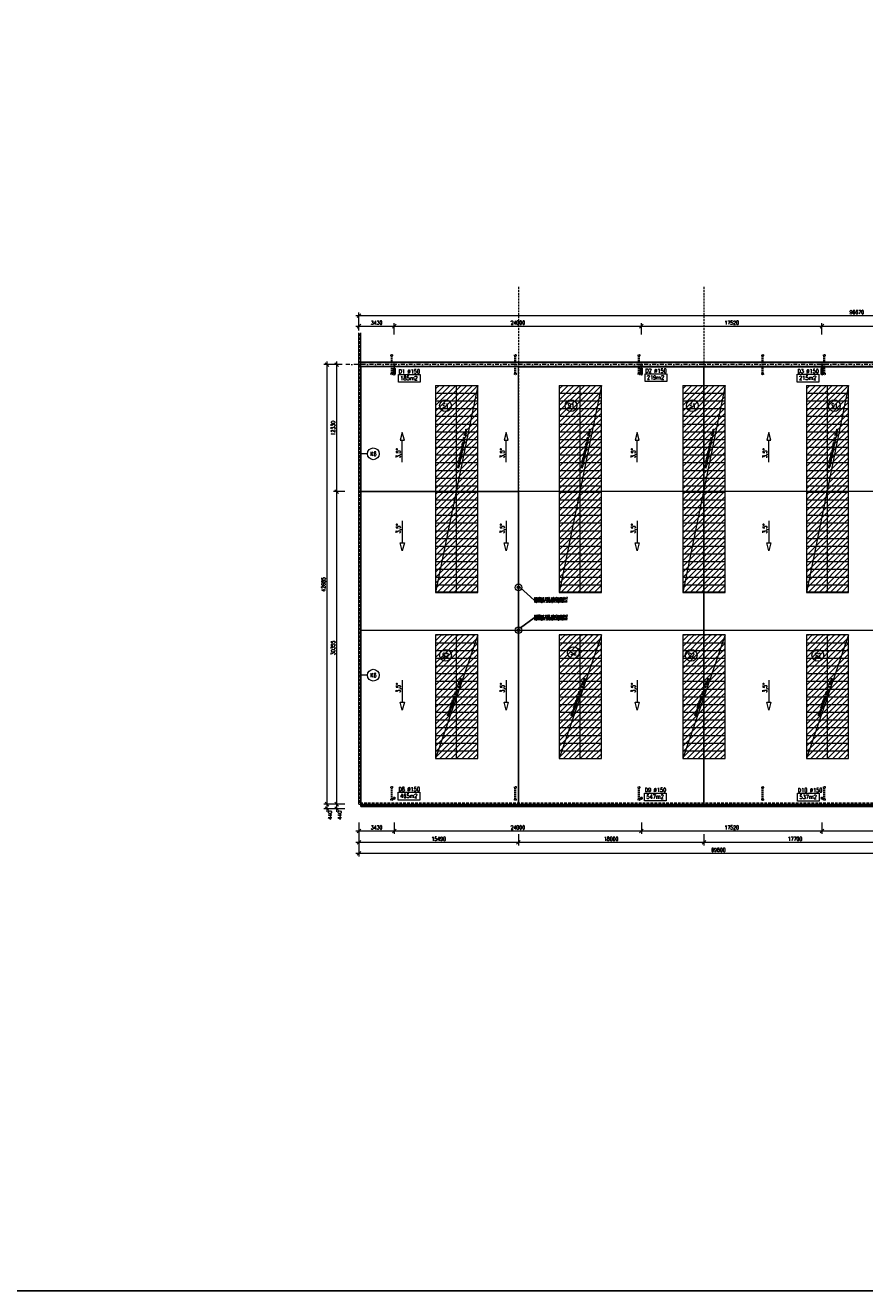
# Model space of a CAD drawing. Header units: millimetres. Extents: x -485339 to 350584, y -1189934 to 0.
# Tile 10 of 178: x -308616 to -227132, y -1189934 to -1067046. Entities that reach past the tile are written whole.
import ezdxf
from ezdxf import colors
from ezdxf.entities.mleader import LeaderData, LeaderLine
from ezdxf.enums import TextEntityAlignment as Align
from ezdxf.math import Vec2, Vec3

# ---------------------------------------------------------------- set-up
doc = ezdxf.new("R2010")
doc.units = ezdxf.units.MM
doc.header["$LTSCALE"] = 10
for name, pattern in [('DASHDOT', [25.4, 12.7, -6.35, 0, -6.35]), ('DASHED', [19.05, 12.7, -6.35]), ('DĚLICÍ2', [15.875, 6.35, -3.175, 0, -3.175, 0, -3.175]), ('ČÁRKOVANÁ', [19.05, 12.7, -6.35]), ('ČÁRKOVANÁ2', [9.525, 6.35, -3.175])]:
    doc.linetypes.add(name, pattern=pattern)
doc.layers.get('Defpoints').update_dxf_attribs({"color": 201})
doc.layers.add('Dešt_svod', color=201, linetype='Continuous')
for name, color, linetype, lineweight in [('N_kóty', 10, 'Continuous', 18), ('N_popis', 10, 'Continuous', 18), ('N_čáry_nad', 10, 'DĚLICÍ2', 18), ('N_čáry_plné', 10, 'Continuous', 18), ('N_čáry_pod', 10, 'ČÁRKOVANÁ', 18), ('N_šrary', 10, 'Continuous', 18), ('St_čáry_osy', 250, 'DASHDOT', 18), ('St_čáry_plné', 250, 'Continuous', 18), ('St_čáry_pod', 250, 'ČÁRKOVANÁ2', 18)]:
    doc.layers.add(name, color=color, linetype=linetype, lineweight=lineweight)
doc.layers.add('St_plocha_místn', color=140, linetype='Continuous', lineweight=18, plot=False)
doc.styles.get("Standard").update_dxf_attribs({"font": 'simplex.shx', "width": 0.8})
doc.dimstyles.new('stavebníM200', dxfattribs={"dimtxt": 370, "dimasz": 360, "dimexe": 300, "dimexo": 200, "dimgap": 150, "dimtad": 1, "dimdec": 0, "dimtxsty": 'Standard', "dimblk": 'OBLIQUE', "dimcen": -2.5, "dimdle": 300, "dimclrd": 256, "dimclre": 256, "dimclrt": 256, "dimadec": 4, "dimazin": 0, "dimtfac": 1, "dimtdec": 0, "dimtmove": 2, "dimatfit": 3, "dimldrblk": 'OBLIQUE', "dimfxl": 800, "dimfxlon": 1, "dimlwd": -1, "dimlwe": -1, "dimarcsym": 0})

# ---------------------------------------------------------------- blocks, each defined once
blk = doc.blocks.new('G$CE3D3B369')
at = {"layer": 'St_čáry_osy', "linetype": 'ByBlock', "ltscale": 2}
blk.add_lwpolyline([(0, 0), (12000, 0), (12000, 4100), (0, 4100)], close=True, dxfattribs=at)
for points in [[(750, 4100), (750, 0)], [(1500, 4100), (1500, 0)], [(2250, 4100), (2250, 0)], [(3000, 4100), (3000, 0)], [(3750, 4100), (3750, 0)], [(4500, 4100), (4500, 0)], [(5250, 4100), (5250, 0)], [(6000, 4100), (6000, 0)], [(6750, 4100), (6750, 0)], [(7500, 4100), (7500, 0)], [(8250, 4100), (8250, 0)], [(9000, 4100), (9000, 0)], [(9750, 4100), (9750, 0)], [(10500, 4100), (10500, 0)], [(11250, 4100), (11250, 0)], [(0, 2050), (12000, 2050)]]:
    blk.add_lwpolyline(points, dxfattribs=at)
at = {"layer": 'St_čáry_osy', "ltscale": 2}
blk.add_lwpolyline([(12000, 4100), (12000, 0)], dxfattribs=at)
blk = doc.blocks.new('G$C7F8F446A')
at = {"layer": 'St_čáry_plné', "color": 0, "linetype": 'ByBlock', "ltscale": 2}
for p, q in [((20055, 4100), (-55, 4100)), ((-55, 0), (20055, 0))]:
    blk.add_line(p, q, dxfattribs=at)
for points in [[(-55, 4100), (-55, 0)], [(695, 4100), (695, 0)], [(1445, 4100), (1445, 0)], [(2195, 4100), (2195, 0)], [(2945, 4100), (2945, 0)], [(3695, 4100), (3695, 0)], [(4445, 4100), (4445, 0)], [(5195, 4100), (5195, 0)], [(5945, 4100), (5945, 0)], [(6695, 4100), (6695, 0)], [(7445, 4100), (7445, 0)], [(8195, 4100), (8195, 0)], [(8945, 4100), (8945, 0)], [(9695, 4100), (9695, 0)], [(10305, 4100), (10305, 0)], [(11055, 4100), (11055, 0)], [(11805, 4100), (11805, 0)], [(12555, 4100), (12555, 0)], [(13305, 4100), (13305, 0)], [(14055, 4100), (14055, 0)], [(14805, 4100), (14805, 0)], [(15555, 4100), (15555, 0)], [(16305, 4100), (16305, 0)], [(17055, 4100), (17055, 0)], [(17805, 4100), (17805, 0)], [(18555, 4100), (18555, 0)], [(19305, 4100), (19305, 0)], [(20055, 4100), (20055, 0)], [(-55, 2050), (20000, 2050)]]:
    blk.add_lwpolyline(points, dxfattribs=at)
at = {"layer": 'St_čáry_pod', "color": 0, "linetype": 'ByBlock', "ltscale": 2}
for p, q in [((0, 4100), (0, 0)), ((20000, 0), (20000, 4100))]:
    blk.add_line(p, q, dxfattribs=at)
blk = doc.blocks.new('_OBLIQUE')
at = {"color": 0, "linetype": 'ByBlock'}
blk.add_line((-0.5, -0.5), (0.5, 0.5), dxfattribs=at)
blk = doc.blocks.new('*D7441')
at = {"layer": 'Defpoints', "color": 0}
for p in [(-277652, -1099998), (-278398, -1112328), (-276033, -1112328)]:
    blk.add_point(p, dxfattribs=at)
at = {"layer": 'N_kóty'}
for p, q in [((-278398, -1099698), (-278398, -1112628)), ((-277852, -1099998), (-278698, -1099998)), ((-277598, -1112328), (-278698, -1112328))]:
    blk.add_line(p, q, dxfattribs=at)
at = {"layer": 'N_kóty', "linetype": 'ByBlock', "xscale": 360, "yscale": 360, "zscale": 360}
for p, rotation in [((-278398, -1099998), 90), ((-278398, -1112328), 270)]:
    blk.add_blockref('_OBLIQUE', p, dxfattribs=dict(at, rotation=rotation))
at = {"layer": 'N_kóty', "insert": (-278733, -1106163), "char_height": 370, "attachment_point": 5, "rotation": 90}
blk.add_mtext('12330', dxfattribs=at)
blk = doc.blocks.new('*D7442')
at = {"layer": 'Defpoints', "color": 0}
for p in [(-276033, -1112328), (-278398, -1142683), (-276233, -1142683)]:
    blk.add_point(p, dxfattribs=at)
at = {"layer": 'N_kóty'}
for p, q in [((-278398, -1112028), (-278398, -1142983)), ((-277598, -1112328), (-278698, -1112328)), ((-277598, -1142683), (-278698, -1142683))]:
    blk.add_line(p, q, dxfattribs=at)
at = {"layer": 'N_kóty', "linetype": 'ByBlock', "xscale": 360, "yscale": 360, "zscale": 360}
for p, rotation in [((-278398, -1112328), 90), ((-278398, -1142683), 270)]:
    blk.add_blockref('_OBLIQUE', p, dxfattribs=dict(at, rotation=rotation))
at = {"layer": 'N_kóty', "insert": (-278733, -1127505), "char_height": 370, "attachment_point": 5, "rotation": 90}
blk.add_mtext('30355', dxfattribs=at)
blk = doc.blocks.new('*D7443')
at = {"layer": 'Defpoints', "color": 0}
for p in [(-276033, -1099998), (-279336, -1142683), (-276233, -1142683)]:
    blk.add_point(p, dxfattribs=at)
at = {"layer": 'N_kóty'}
for p, q in [((-279336, -1099698), (-279336, -1142983)), ((-278536, -1099998), (-279636, -1099998)), ((-278536, -1142683), (-279636, -1142683))]:
    blk.add_line(p, q, dxfattribs=at)
at = {"layer": 'N_kóty', "linetype": 'ByBlock', "xscale": 360, "yscale": 360, "zscale": 360}
for p, rotation in [((-279336, -1099998), 90), ((-279336, -1142683), 270)]:
    blk.add_blockref('_OBLIQUE', p, dxfattribs=dict(at, rotation=rotation))
at = {"layer": 'N_kóty', "insert": (-279671, -1121340), "char_height": 370, "attachment_point": 5, "rotation": 90}
blk.add_mtext('42685', dxfattribs=at)
blk = doc.blocks.new('*D7444')
at = {"layer": 'Defpoints', "color": 0}
for p in [(-276233, -1144387), (-260743, -1144387), (-260743, -1146388)]:
    blk.add_point(p, dxfattribs=at)
at = {"layer": 'N_kóty'}
for p, q in [((-276533, -1146388), (-260443, -1146388)), ((-276233, -1145588), (-276233, -1146688)), ((-260743, -1145588), (-260743, -1146688))]:
    blk.add_line(p, q, dxfattribs=at)
at = {"layer": 'N_kóty', "linetype": 'ByBlock', "xscale": 360, "yscale": 360, "zscale": 360, "rotation": 180}
blk.add_blockref('_OBLIQUE', (-276233, -1146388), dxfattribs=at)
at = {"layer": 'N_kóty', "linetype": 'ByBlock', "xscale": 360, "yscale": 360, "zscale": 360}
blk.add_blockref('_OBLIQUE', (-260743, -1146388), dxfattribs=at)
at = {"layer": 'N_kóty', "insert": (-268488, -1146053), "char_height": 370, "attachment_point": 5}
blk.add_mtext('15490', dxfattribs=at)
blk = doc.blocks.new('*D7445')
at = {"layer": 'Defpoints', "color": 0}
for p in [(-260743, -1144387), (-242743, -1144267), (-242743, -1146388)]:
    blk.add_point(p, dxfattribs=at)
at = {"layer": 'N_kóty'}
for p, q in [((-261043, -1146388), (-242443, -1146388)), ((-260743, -1145588), (-260743, -1146688)), ((-242743, -1145588), (-242743, -1146688))]:
    blk.add_line(p, q, dxfattribs=at)
at = {"layer": 'N_kóty', "linetype": 'ByBlock', "xscale": 360, "yscale": 360, "zscale": 360, "rotation": 180}
blk.add_blockref('_OBLIQUE', (-260743, -1146388), dxfattribs=at)
at = {"layer": 'N_kóty', "linetype": 'ByBlock', "xscale": 360, "yscale": 360, "zscale": 360}
blk.add_blockref('_OBLIQUE', (-242743, -1146388), dxfattribs=at)
at = {"layer": 'N_kóty', "insert": (-251743, -1146053), "char_height": 370, "attachment_point": 5}
blk.add_mtext('18000', dxfattribs=at)
blk = doc.blocks.new('*D7446')
at = {"layer": 'Defpoints', "color": 0}
for p in [(-242743, -1144267), (-225043, -1144387), (-225043, -1146388)]:
    blk.add_point(p, dxfattribs=at)
at = {"layer": 'N_kóty'}
for p, q in [((-243043, -1146388), (-224743, -1146388)), ((-242743, -1145588), (-242743, -1146688)), ((-225043, -1145588), (-225043, -1146688))]:
    blk.add_line(p, q, dxfattribs=at)
at = {"layer": 'N_kóty', "linetype": 'ByBlock', "xscale": 360, "yscale": 360, "zscale": 360, "rotation": 180}
blk.add_blockref('_OBLIQUE', (-242743, -1146388), dxfattribs=at)
at = {"layer": 'N_kóty', "linetype": 'ByBlock', "xscale": 360, "yscale": 360, "zscale": 360}
blk.add_blockref('_OBLIQUE', (-225043, -1146388), dxfattribs=at)
at = {"layer": 'N_kóty', "insert": (-233893, -1146053), "char_height": 370, "attachment_point": 5}
blk.add_mtext('17700', dxfattribs=at)
blk = doc.blocks.new('*D7448')
at = {"layer": 'Defpoints', "color": 0}
for p in [(-276233, -1144387), (-206433, -1144827), (-276233, -1147465)]:
    blk.add_point(p, dxfattribs=at)
at = {"layer": 'N_kóty'}
for p, q in [((-206133, -1147465), (-276533, -1147465)), ((-276233, -1146665), (-276233, -1147765)), ((-206433, -1146665), (-206433, -1147765))]:
    blk.add_line(p, q, dxfattribs=at)
at = {"layer": 'N_kóty', "linetype": 'ByBlock', "xscale": 360, "yscale": 360, "zscale": 360, "rotation": 180}
blk.add_blockref('_OBLIQUE', (-276233, -1147465), dxfattribs=at)
at = {"layer": 'N_kóty', "linetype": 'ByBlock', "xscale": 360, "yscale": 360, "zscale": 360}
blk.add_blockref('_OBLIQUE', (-206433, -1147465), dxfattribs=at)
at = {"layer": 'N_kóty', "insert": (-241334, -1147130), "char_height": 370, "attachment_point": 5}
blk.add_mtext('69800', dxfattribs=at)
blk = doc.blocks.new('*D7449')
at = {"layer": 'Defpoints', "color": 0}
for p in [(-276233, -1142683), (-272803, -1142186), (-272803, -1145279)]:
    blk.add_point(p, dxfattribs=at)
at = {"layer": 'N_kóty'}
for p, q in [((-276533, -1145279), (-272503, -1145279)), ((-276233, -1144479), (-276233, -1145579)), ((-272803, -1144479), (-272803, -1145579))]:
    blk.add_line(p, q, dxfattribs=at)
at = {"layer": 'N_kóty', "linetype": 'ByBlock', "xscale": 360, "yscale": 360, "zscale": 360, "rotation": 180}
blk.add_blockref('_OBLIQUE', (-276233, -1145279), dxfattribs=at)
at = {"layer": 'N_kóty', "linetype": 'ByBlock', "xscale": 360, "yscale": 360, "zscale": 360}
blk.add_blockref('_OBLIQUE', (-272803, -1145279), dxfattribs=at)
at = {"layer": 'N_kóty', "insert": (-274518, -1144944), "char_height": 370, "attachment_point": 5}
blk.add_mtext('3430', dxfattribs=at)
blk = doc.blocks.new('*D7450')
at = {"layer": 'Defpoints', "color": 0}
for p in [(-272803, -1142186), (-248803, -1142186), (-248803, -1145279)]:
    blk.add_point(p, dxfattribs=at)
at = {"layer": 'N_kóty'}
for p, q in [((-273103, -1145279), (-248503, -1145279)), ((-272803, -1144479), (-272803, -1145579)), ((-248803, -1144479), (-248803, -1145579))]:
    blk.add_line(p, q, dxfattribs=at)
at = {"layer": 'N_kóty', "linetype": 'ByBlock', "xscale": 360, "yscale": 360, "zscale": 360, "rotation": 180}
blk.add_blockref('_OBLIQUE', (-272803, -1145279), dxfattribs=at)
at = {"layer": 'N_kóty', "linetype": 'ByBlock', "xscale": 360, "yscale": 360, "zscale": 360}
blk.add_blockref('_OBLIQUE', (-248803, -1145279), dxfattribs=at)
at = {"layer": 'N_kóty', "insert": (-260803, -1144944), "char_height": 370, "attachment_point": 5}
blk.add_mtext('24000', dxfattribs=at)
blk = doc.blocks.new('*D7451')
at = {"layer": 'Defpoints', "color": 0}
for p in [(-248803, -1142186), (-231283, -1142106), (-231283, -1145279)]:
    blk.add_point(p, dxfattribs=at)
at = {"layer": 'N_kóty'}
for p, q in [((-249103, -1145279), (-230983, -1145279)), ((-248803, -1144479), (-248803, -1145579)), ((-231283, -1144479), (-231283, -1145579))]:
    blk.add_line(p, q, dxfattribs=at)
at = {"layer": 'N_kóty', "linetype": 'ByBlock', "xscale": 360, "yscale": 360, "zscale": 360, "rotation": 180}
blk.add_blockref('_OBLIQUE', (-248803, -1145279), dxfattribs=at)
at = {"layer": 'N_kóty', "linetype": 'ByBlock', "xscale": 360, "yscale": 360, "zscale": 360}
blk.add_blockref('_OBLIQUE', (-231283, -1145279), dxfattribs=at)
at = {"layer": 'N_kóty', "insert": (-240043, -1144944), "char_height": 370, "attachment_point": 5}
blk.add_mtext('17520', dxfattribs=at)
blk = doc.blocks.new('*D7452')
at = {"layer": 'Defpoints', "color": 0}
for p in [(-231283, -1142106), (-218803, -1142106), (-218803, -1145279)]:
    blk.add_point(p, dxfattribs=at)
at = {"layer": 'N_kóty'}
for p, q in [((-231583, -1145279), (-218503, -1145279)), ((-231283, -1144479), (-231283, -1145579)), ((-218803, -1144479), (-218803, -1145579))]:
    blk.add_line(p, q, dxfattribs=at)
at = {"layer": 'N_kóty', "linetype": 'ByBlock', "xscale": 360, "yscale": 360, "zscale": 360, "rotation": 180}
blk.add_blockref('_OBLIQUE', (-231283, -1145279), dxfattribs=at)
at = {"layer": 'N_kóty', "linetype": 'ByBlock', "xscale": 360, "yscale": 360, "zscale": 360}
blk.add_blockref('_OBLIQUE', (-218803, -1145279), dxfattribs=at)
at = {"layer": 'N_kóty', "insert": (-225043, -1144944), "char_height": 370, "attachment_point": 5}
blk.add_mtext('12480', dxfattribs=at)
blk = doc.blocks.new('*D7457')
at = {"layer": 'Defpoints', "color": 0}
for p in [(-276233, -1096898), (-272803, -1096263), (-272803, -1099998)]:
    blk.add_point(p, dxfattribs=at)
at = {"layer": 'N_kóty'}
for p, q in [((-276233, -1096698), (-276233, -1095963)), ((-272803, -1097063), (-272803, -1095963)), ((-276533, -1096263), (-272503, -1096263))]:
    blk.add_line(p, q, dxfattribs=at)
at = {"layer": 'N_kóty', "linetype": 'ByBlock', "xscale": 360, "yscale": 360, "zscale": 360, "rotation": 180}
blk.add_blockref('_OBLIQUE', (-276233, -1096263), dxfattribs=at)
at = {"layer": 'N_kóty', "linetype": 'ByBlock', "xscale": 360, "yscale": 360, "zscale": 360}
blk.add_blockref('_OBLIQUE', (-272803, -1096263), dxfattribs=at)
at = {"layer": 'N_kóty', "insert": (-274518, -1095928), "char_height": 370, "attachment_point": 5}
blk.add_mtext('3430', dxfattribs=at)
blk = doc.blocks.new('*D7458')
at = {"layer": 'Defpoints', "color": 0}
for p in [(-248803, -1096263), (-272803, -1099998), (-248803, -1099998)]:
    blk.add_point(p, dxfattribs=at)
at = {"layer": 'N_kóty'}
for p, q in [((-272803, -1097063), (-272803, -1095963)), ((-248803, -1097063), (-248803, -1095963)), ((-273103, -1096263), (-248503, -1096263))]:
    blk.add_line(p, q, dxfattribs=at)
at = {"layer": 'N_kóty', "linetype": 'ByBlock', "xscale": 360, "yscale": 360, "zscale": 360, "rotation": 180}
blk.add_blockref('_OBLIQUE', (-272803, -1096263), dxfattribs=at)
at = {"layer": 'N_kóty', "linetype": 'ByBlock', "xscale": 360, "yscale": 360, "zscale": 360}
blk.add_blockref('_OBLIQUE', (-248803, -1096263), dxfattribs=at)
at = {"layer": 'N_kóty', "insert": (-260803, -1095928), "char_height": 370, "attachment_point": 5}
blk.add_mtext('24000', dxfattribs=at)
blk = doc.blocks.new('*D7459')
at = {"layer": 'Defpoints', "color": 0}
for p in [(-231283, -1096263), (-248803, -1099998), (-231283, -1099998)]:
    blk.add_point(p, dxfattribs=at)
at = {"layer": 'N_kóty'}
for p, q in [((-248803, -1097063), (-248803, -1095963)), ((-231283, -1097063), (-231283, -1095963)), ((-249103, -1096263), (-230983, -1096263))]:
    blk.add_line(p, q, dxfattribs=at)
at = {"layer": 'N_kóty', "linetype": 'ByBlock', "xscale": 360, "yscale": 360, "zscale": 360, "rotation": 180}
blk.add_blockref('_OBLIQUE', (-248803, -1096263), dxfattribs=at)
at = {"layer": 'N_kóty', "linetype": 'ByBlock', "xscale": 360, "yscale": 360, "zscale": 360}
blk.add_blockref('_OBLIQUE', (-231283, -1096263), dxfattribs=at)
at = {"layer": 'N_kóty', "insert": (-240043, -1095928), "char_height": 370, "attachment_point": 5}
blk.add_mtext('17520', dxfattribs=at)
blk = doc.blocks.new('*D7460')
at = {"layer": 'Defpoints', "color": 0}
for p in [(-218803, -1096263), (-231283, -1099998), (-218803, -1099998)]:
    blk.add_point(p, dxfattribs=at)
at = {"layer": 'N_kóty'}
for p, q in [((-231283, -1097063), (-231283, -1095963)), ((-218803, -1097063), (-218803, -1095963)), ((-231583, -1096263), (-218503, -1096263))]:
    blk.add_line(p, q, dxfattribs=at)
at = {"layer": 'N_kóty', "linetype": 'ByBlock', "xscale": 360, "yscale": 360, "zscale": 360, "rotation": 180}
blk.add_blockref('_OBLIQUE', (-231283, -1096263), dxfattribs=at)
at = {"layer": 'N_kóty', "linetype": 'ByBlock', "xscale": 360, "yscale": 360, "zscale": 360}
blk.add_blockref('_OBLIQUE', (-218803, -1096263), dxfattribs=at)
at = {"layer": 'N_kóty', "insert": (-225043, -1095928), "char_height": 370, "attachment_point": 5}
blk.add_mtext('12480', dxfattribs=at)
blk = doc.blocks.new('*D7464')
at = {"layer": 'Defpoints', "color": 0}
for p in [(-179563, -1095241), (-276233, -1096898), (-179563, -1096898)]:
    blk.add_point(p, dxfattribs=at)
at = {"layer": 'N_kóty'}
for p, q in [((-276533, -1095241), (-179263, -1095241)), ((-276233, -1096041), (-276233, -1094941)), ((-179563, -1096041), (-179563, -1094941))]:
    blk.add_line(p, q, dxfattribs=at)
at = {"layer": 'N_kóty', "linetype": 'ByBlock', "xscale": 360, "yscale": 360, "zscale": 360, "rotation": 180}
blk.add_blockref('_OBLIQUE', (-276233, -1095241), dxfattribs=at)
at = {"layer": 'N_kóty', "linetype": 'ByBlock', "xscale": 360, "yscale": 360, "zscale": 360}
blk.add_blockref('_OBLIQUE', (-179563, -1095241), dxfattribs=at)
at = {"layer": 'N_kóty', "insert": (-227898, -1094906), "char_height": 370, "attachment_point": 5}
blk.add_mtext('96670', dxfattribs=at)
blk = doc.blocks.new('*D7476')
at = {"layer": 'Defpoints', "color": 0}
for p in [(-206433, -1142683), (-278398, -1143123), (-206433, -1143123)]:
    blk.add_point(p, dxfattribs=at)
at = {"layer": 'N_kóty'}
for p, q in [((-277598, -1142683), (-278698, -1142683)), ((-278398, -1142383), (-278398, -1143423)), ((-277598, -1143123), (-278698, -1143123))]:
    blk.add_line(p, q, dxfattribs=at)
at = {"layer": 'N_kóty', "linetype": 'ByBlock', "xscale": 360, "yscale": 360, "zscale": 360}
for p, rotation in [((-278398, -1142683), 90), ((-278398, -1143123), 270)]:
    blk.add_blockref('_OBLIQUE', p, dxfattribs=dict(at, rotation=rotation))
at = {"layer": 'N_kóty', "insert": (-278091, -1143750), "char_height": 370, "attachment_point": 5, "rotation": 90}
blk.add_mtext('440', dxfattribs=at)
blk = doc.blocks.new('*D7477')
at = {"layer": 'Defpoints', "color": 0}
for p in [(-207371, -1142683), (-279336, -1143123), (-207371, -1143123)]:
    blk.add_point(p, dxfattribs=at)
at = {"layer": 'N_kóty'}
for p, q in [((-278536, -1142683), (-279636, -1142683)), ((-279336, -1142383), (-279336, -1143423)), ((-278536, -1143123), (-279636, -1143123))]:
    blk.add_line(p, q, dxfattribs=at)
at = {"layer": 'N_kóty', "linetype": 'ByBlock', "xscale": 360, "yscale": 360, "zscale": 360}
for p, rotation in [((-279336, -1142683), 90), ((-279336, -1143123), 270)]:
    blk.add_blockref('_OBLIQUE', p, dxfattribs=dict(at, rotation=rotation))
at = {"layer": 'N_kóty', "insert": (-279029, -1143750), "char_height": 370, "attachment_point": 5, "rotation": 90}
blk.add_mtext('440', dxfattribs=at)

msp = doc.modelspace()

# ---------------------------------------------------------------- hatches: boundary and pattern name
at = {"layer": 'N_šrary', "linetype": 'DASHED'}
h = msp.add_hatch(dxfattribs=at)
h.set_pattern_fill('ANSI31', color=256, scale=120)
h.set_pattern_definition([(45, (-123876.9, -507532.73), (-269.40768, 269.40768), [])])
h.paths.add_polyline_path([(-268792, -1122125.4), (-264692, -1122125.4), (-264692, -1102015.4), (-268792, -1102015.4)])
h = msp.add_hatch(dxfattribs=at)
h.set_pattern_fill('ANSI31', color=256, scale=120)
h.set_pattern_definition([(45, (-111876.9, -507532.73), (-269.40768, 269.40768), [])])
h.paths.add_polyline_path([(-256792, -1122125.4), (-252692, -1122125.4), (-252692, -1102015.4), (-256792, -1102015.4)])
h = msp.add_hatch(dxfattribs=at)
h.set_pattern_fill('ANSI31', color=256, scale=120)
h.set_pattern_definition([(45, (-99876.9, -507532.73), (-269.40768, 269.40768), [])])
h.paths.add_polyline_path([(-244792, -1122125.4), (-240692, -1122125.4), (-240692, -1102015.4), (-244792, -1102015.4)])
h = msp.add_hatch(dxfattribs=at)
h.set_pattern_fill('ANSI31', color=256, scale=120)
h.set_pattern_definition([(45, (-87876.9, -507532.73), (-269.40768, 269.40768), [])])
h.paths.add_polyline_path([(-232792, -1122125.4), (-228692, -1122125.4), (-228692, -1102015.4), (-232792, -1102015.4)])
h = msp.add_hatch(dxfattribs=at)
h.set_pattern_fill('ANSI31', color=256, scale=120)
h.set_pattern_definition([(45, (-123857.86, -507733.66), (-269.40768, 269.40768), [])])
h.paths.add_polyline_path([(-268792, -1138252.9), (-264692, -1138252.9), (-264692, -1126252.9), (-268792, -1126252.9)])
h = msp.add_hatch(dxfattribs=at)
h.set_pattern_fill('ANSI31', color=256, scale=120)
h.set_pattern_definition([(45, (-111857.86, -507733.66), (-269.40768, 269.40768), [])])
h.paths.add_polyline_path([(-256792, -1138252.9), (-252692, -1138252.9), (-252692, -1126252.9), (-256792, -1126252.9)])
h = msp.add_hatch(dxfattribs=at)
h.set_pattern_fill('ANSI31', color=256, scale=120)
h.set_pattern_definition([(45, (-99857.86, -507733.66), (-269.40768, 269.40768), [])])
h.paths.add_polyline_path([(-244792, -1138252.9), (-240692, -1138252.9), (-240692, -1126252.9), (-244792, -1126252.9)])
h = msp.add_hatch(dxfattribs=at)
h.set_pattern_fill('ANSI31', color=256, scale=120)
h.set_pattern_definition([(45, (-87857.86, -507733.66), (-269.40768, 269.40768), [])])
h.paths.add_polyline_path([(-232792, -1138252.9), (-228692, -1138252.9), (-228692, -1126252.9), (-232792, -1126252.9)])

# ---------------------------------------------------------------- linework, layer by layer
at = {"layer": 'Defpoints'}
msp.add_lwpolyline([(-480994, -929890.9), (286897.8, -929890.9), (286897.8, -1189933.9), (-480994, -1189933.9)], close=True, dxfattribs=at)
at = {"layer": 'Dešt_svod'}
for points in [[(-272883.8, -1100406.5), (-272883.8, -1100897.9)], [(-272723.8, -1100406.5), (-272723.8, -1100897.9)], [(-248883.8, -1100406.5), (-248883.8, -1100897.9)], [(-248723.8, -1100406.5), (-248723.8, -1100897.9)], [(-231361.7, -1100406.5), (-231361.7, -1100897.9)], [(-231201.7, -1100406.5), (-231201.7, -1100897.9)]]:
    msp.add_lwpolyline(points, dxfattribs=at)
for centre in [(-272803.8, -1100406.5), (-272803.8, -1100897.9), (-248803.8, -1100406.5), (-248803.8, -1100897.9), (-231281.7, -1100406.5), (-231281.7, -1100897.9), (-272802.8, -1142105.7), (-248802.8, -1142105.7), (-231282.7, -1142105.7)]:
    msp.add_circle(centre, 80, dxfattribs=at)
at = {"layer": 'N_kóty'}
for centre in [(-272802.8, -1142797.2), (-248802.8, -1142797.2), (-231282.7, -1142797.2)]:
    msp.add_circle(centre, 75, dxfattribs=at)
at = {"layer": 'N_popis'}
for points in [[(-272400.6, -1100957.1), (-270301, -1100957.1), (-270301, -1101718), (-272400.6, -1101718)], [(-248452.4, -1100889.2), (-246352.8, -1100889.2), (-246352.8, -1101650), (-248452.4, -1101650)], [(-233681.1, -1100928), (-231581.5, -1100928), (-231581.5, -1101688.9), (-233681.1, -1101688.9)], [(-272019.6, -1106578), (-272218.8, -1107336.1), (-271820.3, -1107336.1)], [(-261925.4, -1106578), (-262124.6, -1107336.1), (-261726.1, -1107336.1)], [(-249210.5, -1106578), (-249409.8, -1107336.1), (-249011.3, -1107336.1)], [(-236435.8, -1106578), (-236635.1, -1107336.1), (-236236.6, -1107336.1)], [(-272019.6, -1118075.9), (-272218.8, -1117317.8), (-271820.3, -1117317.8)], [(-261925.4, -1118075.9), (-262124.6, -1117317.8), (-261726.1, -1117317.8)], [(-249210.5, -1118075.9), (-249409.8, -1117317.8), (-249011.3, -1117317.8)], [(-236435.8, -1118075.9), (-236635.1, -1117317.8), (-236236.6, -1117317.8)], [(-272019.6, -1133540.2), (-272218.8, -1132782.1), (-271820.3, -1132782.1)], [(-261925.4, -1133540.2), (-262124.6, -1132782.1), (-261726.1, -1132782.1)], [(-249210.5, -1133540.2), (-249409.8, -1132782.1), (-249011.3, -1132782.1)], [(-236435.8, -1133540.2), (-236635.1, -1132782.1), (-236236.6, -1132782.1)], [(-272407.4, -1141528.2), (-270307.8, -1141528.2), (-270307.8, -1142289), (-272407.4, -1142289)], [(-248499.4, -1141600.8), (-246399.8, -1141600.8), (-246399.8, -1142361.7), (-248499.4, -1142361.7)], [(-233644.7, -1141623.9), (-231545.1, -1141623.9), (-231545.1, -1142384.8), (-233644.7, -1142384.8)]]:
    msp.add_lwpolyline(points, close=True, dxfattribs=at)
for points in [[(-264692, -1102015.4), (-268792, -1122125.4)], [(-252692, -1102015.4), (-256792, -1122125.4)], [(-240692, -1102015.4), (-244792, -1122125.4)], [(-228692, -1102015.4), (-232792, -1122125.4)], [(-272019.6, -1109476.5), (-272019.6, -1107336.1)], [(-261925.4, -1109476.5), (-261925.4, -1107336.1)], [(-249210.5, -1109476.5), (-249210.5, -1107336.1)], [(-236435.8, -1109476.5), (-236435.8, -1107336.1)], [(-272019.6, -1115177.4), (-272019.6, -1117317.8)], [(-261925.4, -1115177.4), (-261925.4, -1117317.8)], [(-249210.5, -1115177.4), (-249210.5, -1117317.8)], [(-236435.8, -1115177.4), (-236435.8, -1117317.8)], [(-264692, -1126252.9), (-268792, -1138252.9)], [(-252692, -1126252.9), (-256792, -1138252.9)], [(-240692, -1126252.9), (-244792, -1138252.9)], [(-228692, -1126252.9), (-232792, -1138252.9)], [(-272019.6, -1130641.8), (-272019.6, -1132782.1)], [(-261925.4, -1130641.8), (-261925.4, -1132782.1)], [(-249210.5, -1130641.8), (-249210.5, -1132782.1)], [(-236435.8, -1130641.8), (-236435.8, -1132782.1)]]:
    msp.add_lwpolyline(points, dxfattribs=at)
at = {"layer": 'N_čáry_nad', "linetype": 'DASHDOT', "ltscale": 3}
msp.add_lwpolyline([(-178801, -1099997.9), (-277652.3, -1099997.9)], dxfattribs=at)
at = {"layer": 'N_čáry_plné'}
for points in [[(-276232.7, -1142682.9), (-276232.7, -1096897.9)], [(-276032.7, -1142922.9), (-276032.7, -1096897.9)], [(-179563, -1099772.9), (-276112.7, -1099772.9)], [(-179563, -1099822.9), (-276112.7, -1099822.9)], [(-179563, -1100172.9), (-276112.7, -1100172.9)], [(-179563, -1100222.9), (-276112.7, -1100222.9)], [(-275406.5, -1108659.6), (-276126.6, -1108659.6)], [(-268792, -1112327.9), (-276032.7, -1112327.9)], [(-256792, -1112326.9), (-264692, -1112326.9)], [(-244792, -1112326.9), (-252692, -1112326.9)], [(-232792, -1112326.9), (-240692, -1112326.9)], [(-220792, -1112326.9), (-228692, -1112326.9)], [(-276032.7, -1125782.9), (-206432.7, -1125782.9)], [(-275406.5, -1130161.8), (-276126.6, -1130161.8)], [(-276032.7, -1142782.9), (-206432.7, -1142782.9)], [(-276032.7, -1142922.9), (-206432.7, -1142922.9)]]:
    msp.add_lwpolyline(points, dxfattribs=at)
for centre, radius in [((-272802.8, -1099997.9), 75), ((-248802.8, -1099997.9), 75), ((-231282.7, -1099997.9), 75), ((-267825, -1103983.4), 571.9), ((-255644.8, -1103983.4), 571.9), ((-243859.2, -1103983.4), 571.9), ((-230076.4, -1103983.4), 571.9), ((-274834.6, -1108659.6), 571.9), ((-267825, -1128222.9), 571.9), ((-255408.3, -1127970.7), 571.9), ((-243973.9, -1128222.9), 571.9), ((-231676.2, -1128222.9), 571.9), ((-274834.6, -1130161.8), 571.9)]:
    msp.add_circle(centre, radius, dxfattribs=at)
at = {"layer": 'N_čáry_plné', "lineweight": 18}
for centre, radius in [((-260743, -1121631.5), 325), ((-260743, -1121631.5), 125), ((-260743, -1125782.9), 325), ((-260743, -1125782.9), 125)]:
    msp.add_circle(centre, radius, dxfattribs=at)
at = {"layer": 'N_čáry_pod', "ltscale": 2}
for points in [[(-276112.7, -1142562.9), (-276112.7, -1096897.9)], [(-276232.7, -1142682.9), (-206432.7, -1142682.9)], [(-276112.7, -1142562.9), (-206312.7, -1142562.9)]]:
    msp.add_lwpolyline(points, dxfattribs=at)
at = {"layer": 'St_plocha_místn'}
for points in [[(-276032.7, -1112326.9), (-260742, -1112326.9), (-260742, -1100222.9), (-276032.7, -1100222.9)], [(-242742, -1112326.9), (-260742, -1112326.9), (-260742, -1100222.9), (-242742, -1100222.9)], [(-225042.7, -1112326.9), (-242742, -1112326.9), (-242742, -1100222.9), (-225042.7, -1100222.9)], [(-276032.7, -1142682.9), (-260742, -1142682.9), (-260742, -1112326.9), (-276032.7, -1112326.9)], [(-260742, -1142682.9), (-242742, -1142682.9), (-242742, -1112326.9), (-260742, -1112326.9)], [(-242742, -1142682.9), (-225042.7, -1142682.9), (-225042.7, -1112326.9), (-242742, -1112326.9)]]:
    msp.add_lwpolyline(points, close=True, dxfattribs=at)
at = {"layer": 'St_čáry_pod', "color": 150, "ltscale": 3}
for points in [[(-260743, -1092443.2), (-260743, -1142682.9)], [(-242743, -1092443.2), (-242743, -1142562.9)]]:
    msp.add_lwpolyline(points, dxfattribs=at)
at = {"layer": 'St_čáry_pod', "lineweight": 18, "ltscale": 2}
for points in [[(-273082.7, -1100822.9), (-273082.7, -1099172.9)], [(-273002.7, -1100822.9), (-273002.7, -1099172.9)], [(-261082.7, -1100822.9), (-261082.7, -1099172.9)], [(-261002.7, -1100822.9), (-261002.7, -1099172.9)], [(-249082.7, -1100822.9), (-249082.7, -1099172.9)], [(-249002.7, -1100822.9), (-249002.7, -1099172.9)], [(-237082.7, -1100822.9), (-237082.7, -1099172.9)], [(-237002.7, -1100822.9), (-237002.7, -1099172.9)], [(-231082.7, -1100822.9), (-231082.7, -1099172.9)], [(-231002.7, -1100822.9), (-231002.7, -1099172.9)], [(-273082.7, -1142167.9), (-273082.7, -1141117.9)], [(-273002.7, -1142167.9), (-273002.7, -1141117.9)], [(-261082.7, -1142167.9), (-261082.7, -1141117.9)], [(-261002.7, -1142167.9), (-261002.7, -1141117.9)], [(-249082.7, -1142167.9), (-249082.7, -1141117.9)], [(-249002.7, -1142167.9), (-249002.7, -1141117.9)], [(-237082.7, -1142167.9), (-237082.7, -1141117.9)], [(-237002.7, -1142167.9), (-237002.7, -1141117.9)], [(-231082.7, -1142167.9), (-231082.7, -1141117.9)], [(-231002.7, -1142167.9), (-231002.7, -1141117.9)]]:
    msp.add_lwpolyline(points, dxfattribs=at)
at = {"layer": 'St_čáry_pod', "ltscale": 2}
for centre in [(-273042.7, -1099097.9), (-261042.7, -1099097.9), (-249042.7, -1099097.9), (-237042.7, -1099097.9), (-231042.7, -1099097.9), (-273042.7, -1100897.9), (-261042.7, -1100897.9), (-249042.7, -1100897.9), (-237042.7, -1100897.9), (-231042.7, -1100897.9), (-273042.7, -1141042.9), (-261042.7, -1141042.9), (-249042.7, -1141042.9), (-237042.7, -1141042.9), (-231042.7, -1141042.9), (-273042.7, -1142242.9), (-261042.7, -1142242.9), (-249042.7, -1142242.9), (-237042.7, -1142242.9), (-231042.7, -1142242.9)]:
    msp.add_circle(centre, 85, dxfattribs=at)

# ---------------------------------------------------------------- block references
at = {"layer": 'St_čáry_plné', "ltscale": 2, "rotation": 90}
for name, p in [('G$C7F8F446A', (-264692, -1122070.4)), ('G$C7F8F446A', (-252692, -1122070.4)), ('G$C7F8F446A', (-240692, -1122070.4)), ('G$C7F8F446A', (-228692, -1122070.4)), ('G$CE3D3B369', (-264692, -1138252.9)), ('G$CE3D3B369', (-252692, -1138252.9)), ('G$CE3D3B369', (-240692, -1138252.9)), ('G$CE3D3B369', (-228692, -1138252.9))]:
    msp.add_blockref(name, p, dxfattribs=at)

# ---------------------------------------------------------------- texts
at = {"layer": 'N_popis', "width": 0.8}
for s, p in [('D1 %%c150', (-272383.6, -1100859.5)), ('D2 %%c150', (-248435.3, -1100791.6)), ('219m2', (-248271.6, -1101446.5)), ('D3 %%c150', (-233664, -1100830.4)), ('185m2', (-272219.8, -1101514.5)), ('215m2', (-233500.3, -1101485.4)), ('D8 %%c150', (-272390.4, -1141430.6)), ('D9 %%c150', (-248482.3, -1141503.2)), ('D10 %%c150', (-233627.6, -1141526.3)), ('465m2', (-272226.6, -1142085.5)), ('547m2', (-248318.6, -1142158.2)), ('537m2', (-233463.9, -1142181.2))]:
    msp.add_text(s, height=400, dxfattribs=at).set_placement(p)
for s, p in [('S1', (-267825, -1103983.4)), ('S1', (-255644.8, -1103983.4)), ('S1', (-243859.2, -1103983.4)), ('S1', (-230076.4, -1103983.4)), ('K6', (-274834.6, -1108659.6)), ('S2', (-267825, -1128222.9)), ('S2', (-255408.3, -1127970.7)), ('S2', (-243973.9, -1128222.9)), ('S2', (-231676.2, -1128222.9)), ('K6', (-274834.6, -1130161.8))]:
    msp.add_text(s, height=400, dxfattribs=at).set_placement(p, align=Align.MIDDLE_CENTER)
for s, height, rotation, p in [('POLYKARBONÁTOVÁ VÝPLŇ TL.25mm', 180, 78.301062, (-266505, -1110057.5)), ('POLYKARBONÁTOVÁ VÝPLŇ TL.25mm', 180, 78.301062, (-254505, -1110057.5)), ('POLYKARBONÁTOVÁ VÝPLŇ TL.25mm', 180, 78.301062, (-242505, -1110057.5)), ('POLYKARBONÁTOVÁ VÝPLŇ TL.25mm', 180, 78.301062, (-230505, -1110057.5)), ('3,5°', 400, 90, (-272204.6, -1109080.1)), ('3,5°', 400, 90, (-262110.4, -1109080.1)), ('3,5°', 400, 90, (-249395.6, -1109080.1)), ('3,5°', 400, 90, (-236620.9, -1109080.1)), ('3,5°', 400, 90, (-272204.6, -1116396.7)), ('3,5°', 400, 90, (-262110.4, -1116396.7)), ('3,5°', 400, 90, (-249395.6, -1116396.7)), ('3,5°', 400, 90, (-236620.9, -1116396.7)), ('3,5°', 400, 90, (-272204.6, -1131861)), ('POLYKARBONÁTOVÁ VÝPLŇ TL.25mm', 180, 70.839827, (-267508, -1134140.4)), ('3,5°', 400, 90, (-262110.4, -1131861)), ('POLYKARBONÁTOVÁ VÝPLŇ TL.25mm', 180, 70.839827, (-255508, -1134140.4)), ('3,5°', 400, 90, (-249395.6, -1131861)), ('POLYKARBONÁTOVÁ VÝPLŇ TL.25mm', 180, 70.839827, (-243508, -1134140.4)), ('3,5°', 400, 90, (-236620.9, -1131861)), ('POLYKARBONÁTOVÁ VÝPLŇ TL.25mm', 180, 70.839827, (-231508, -1134140.4))]:
    msp.add_text(s, height=height, rotation=rotation, dxfattribs=at).set_placement(p)

# ---------------------------------------------------------------- dimensions: what is measured, and where the dimension line sits
at = {"layer": 'N_kóty'}
for base, p1, p2, picture, middle in [((-179563, -1095241.2), (-276232.7, -1096897.9), (-179563, -1096897.9), '*D7464', (-227897.9, -1094906.2)), ((-272802.8, -1096262.6), (-276232.7, -1096897.9), (-272802.8, -1099997.9), '*D7457', (-274517.7, -1095927.6)), ((-248802.8, -1096262.6), (-272802.8, -1099997.9), (-248802.8, -1099997.9), '*D7458', (-260802.8, -1095927.6)), ((-231282.7, -1096262.6), (-248802.8, -1099997.9), (-231282.7, -1099997.9), '*D7459', (-240042.7, -1095927.6)), ((-218802.8, -1096262.6), (-231282.7, -1099997.9), (-218802.8, -1099997.9), '*D7460', (-225042.7, -1095927.6)), ((-272802.8, -1145279.5), (-276232.7, -1142682.9), (-272802.8, -1142185.7), '*D7449', (-274517.7, -1144944.5)), ((-248802.8, -1145279.5), (-272802.8, -1142185.7), (-248802.8, -1142185.7), '*D7450', (-260802.8, -1144944.5)), ((-231282.7, -1145279.5), (-248802.8, -1142185.7), (-231282.7, -1142105.7), '*D7451', (-240042.7, -1144944.5)), ((-218802.8, -1145279.5), (-231282.7, -1142105.7), (-218802.8, -1142105.7), '*D7452', (-225042.7, -1144944.5)), ((-260743, -1146388.4), (-276232.7, -1144387.1), (-260743, -1144387.1), '*D7444', (-268487.9, -1146053.4)), ((-242743, -1146388.4), (-260743, -1144387.1), (-242743, -1144267.1), '*D7445', (-251743, -1146053.4)), ((-225042.7, -1146388.4), (-242743, -1144267.1), (-225042.7, -1144387.1), '*D7446', (-233892.9, -1146053.4))]:
    dim = msp.add_linear_dim(base=base, p1=p1, p2=p2, dimstyle='stavebníM200', dxfattribs=at)
    dim.commit()
    dim.dimension.update_dxf_attribs({"geometry": picture, "text_midpoint": middle})
for base, p1, p2, picture, middle in [((-279335.7, -1142682.9), (-276032.7, -1099997.9), (-276232.7, -1142682.9), '*D7443', (-279670.7, -1121340.4)), ((-278397.7, -1112327.9), (-277652.3, -1099997.9), (-276032.7, -1112327.9), '*D7441', (-278732.7, -1106162.9)), ((-278397.7, -1142682.9), (-276032.7, -1112327.9), (-276232.7, -1142682.9), '*D7442', (-278732.7, -1127505.4))]:
    dim = msp.add_linear_dim(base=base, p1=p1, p2=p2, angle=90, dimstyle='stavebníM200', dxfattribs=at)
    dim.commit()
    dim.dimension.update_dxf_attribs({"geometry": picture, "text_midpoint": middle})
for base, p1, p2, picture, middle in [((-279335.7, -1143122.9), (-207370.8, -1142682.9), (-207370.8, -1143122.9), '*D7477', (-279029.2, -1143750.5)), ((-278397.7, -1143122.9), (-206432.7, -1142682.9), (-206432.7, -1143122.9), '*D7476', (-278091.1, -1143750.5))]:
    dim = msp.add_linear_dim(base=base, p1=p1, p2=p2, angle=90, dimstyle='stavebníM200', dxfattribs=at)
    dim.commit()
    dim.dimension.update_dxf_attribs({"geometry": picture, "text_midpoint": middle, "dimtype": 160})
dim = msp.add_linear_dim(base=(-276232.7, -1147465.5), p1=(-206432.7, -1144827.1), p2=(-276232.7, -1144387.1), dimstyle='stavebníM200', dxfattribs=at)
dim.commit()
dim.dimension.update_dxf_attribs({"geometry": '*D7448', "text_midpoint": (-241333.7, -1147130.5), "dimtype": 160})

# ---------------------------------------------------------------- leaders
at = {"layer": 'N_popis'}
ml = msp.add_multileader_mtext('Standard', dxfattribs=at)
ml.set_content('{\\A1;\\C256;PROSTUP PRO KONCENTRICKÝ \\PKOMÍNOVÝ SYSTÉM-KOTRBATÝ}')
ml.set_leader_properties()
ml.build(insert=Vec2(0, 0))
ml.multileader.update_dxf_attribs({"text_left_attachment_type": 6, "text_right_attachment_type": 6, "arrow_head_size": 180})
ctx = ml.context
ctx.base_point, ctx.char_height, ctx.arrow_head_size, ctx.plane_origin = Vec3(-259225.8, -1122880.1), 180, 180, Vec3(-258435.5, -1121915.7)
ctx.left_attachment, ctx.right_attachment = 6, 6
notes = []
notes.append((ctx, [(0, (1, 1, 0), (-259233.8, -1122880.1), (1, 0), 8, [(0, [(-260694.1, -1121516.4)], 0, [])])]))
ctx.mtext.insert, ctx.mtext.flow_direction = Vec3(-259223.8, -1122622.9), 5
ml = msp.add_multileader_mtext('Standard', dxfattribs=at)
ml.set_content('{\\A1;\\C256;PROSTUP PRO KONCENTRICKÝ \\PKOMÍNOVÝ SYSTÉM-KOTRBATÝ}')
ml.set_leader_properties()
ml.build(insert=Vec2(0, 0))
ml.multileader.update_dxf_attribs({"text_left_attachment_type": 6, "text_right_attachment_type": 6, "arrow_head_size": 180})
ctx = ml.context
ctx.base_point, ctx.char_height, ctx.arrow_head_size, ctx.plane_origin = Vec3(-259225.8, -1124589.7), 180, 180, Vec3(-258435.5, -1123625.4)
ctx.left_attachment, ctx.right_attachment = 6, 6
notes.append((ctx, [(0, (1, 1, 0), (-259233.8, -1124589.7), (1, 0), 8, [(0, [(-260694.1, -1125667.9)], 0, [])])]))
ctx.mtext.insert, ctx.mtext.flow_direction = Vec3(-259223.8, -1124332.6), 5
for ctx, leaders in notes:
    for number, flags, end, landing, length, lines in leaders:
        leader = LeaderData()
        leader.index, (leader.has_last_leader_line, leader.has_dogleg_vector, leader.attachment_direction) = number, flags
        leader.last_leader_point, leader.dogleg_vector, leader.dogleg_length = Vec3(end), Vec3(landing), length
        for number, points, colour, breaks in lines:
            line = LeaderLine()
            line.index, line.vertices, line.color, line.breaks = number, Vec3.list(points), colors.encode_raw_color(colour), breaks
            leader.lines.append(line)
        ctx.leaders.append(leader)

doc.saveas('drawing.dxf')
